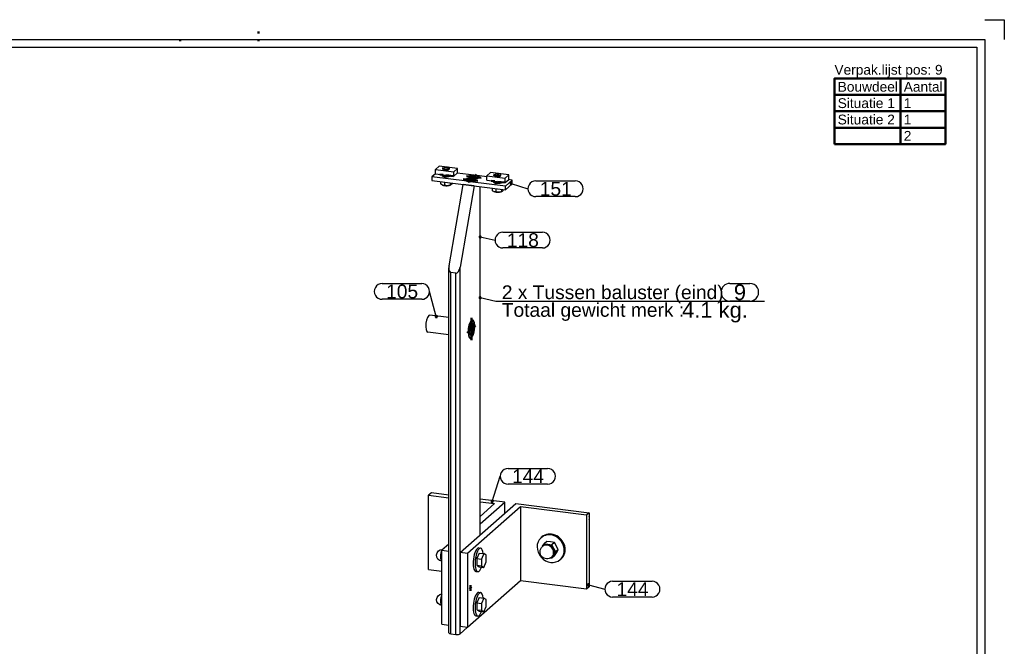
# Model space of a CAD drawing. Header units: millimetres. Extents: x -8 to 412, y -361 to -64.
# Tile 5 of 5: x 161 to 412, y -223 to -64. Entities that reach past the tile are written whole.
import ezdxf
from ezdxf.enums import TextEntityAlignment as Align

# ---------------------------------------------------------------- set-up
doc = ezdxf.new("R2010")
doc.units = ezdxf.units.MM
doc.linetypes.add('DOT', pattern=[2, 0.5, -1.5])
doc.linetypes.add('STRICHPUNKT2', pattern=[18.5, 10, -4, 0.5, -4])
doc.layers.get('0').update_dxf_attribs({"linetype": 'CONTINUOUS'})
for name, color, linetype in [('DIM49', 4, 'CONTINUOUS'), ('LE_GREEN', 3, 'CONTINUOUS'), ('LE_RED', 1, 'CONTINUOUS'), ('TXT_ALL', 7, 'CONTINUOUS'), ('TXT_DIM49', 2, 'CONTINUOUS'), ('TXT_YELLOW', 2, 'CONTINUOUS')]:
    doc.layers.add(name, color=color, linetype=linetype)
doc.layers.add('LE_ALL', color=7, linetype='CONTINUOUS', lineweight=50)
doc.styles.add('ARIAL', font='arial.ttf')

# ---------------------------------------------------------------- blocks, each defined once
blk = doc.blocks.new('VERPAK-P9_00006', base_point=(368.77, -95.26))
at = {"layer": 'LE_ALL', "color": 8}
for p, q in [((385.6, -78.59), (385.6, -95.26)), ((368.77, -82.76), (397.05, -82.76)), ((368.77, -86.92), (397.05, -86.92)), ((368.77, -91.09), (397.05, -91.09))]:
    blk.add_line(p, q, dxfattribs=at)
blk.add_lwpolyline([(368.77, -95.26), (397.05, -95.26), (397.05, -78.59), (368.77, -78.59)], close=True, dxfattribs=at)
at = {"layer": 'TXT_YELLOW', "style": 'ARIAL'}
blk.add_text('Verpak.lijst pos: 9', height=2.5, dxfattribs=at).set_placement((368.77, -77.59))
for s, p in [('Bouwdeel', (369.6, -80.67)), ('Aantal', (386.43, -80.67)), ('Situatie 1', (369.6, -84.84)), ('1', (386.43, -84.84)), ('Situatie 2', (369.6, -89.01)), ('1', (386.43, -89.01)), ('2', (386.43, -93.17))]:
    blk.add_text(s, height=2.5, dxfattribs=at).set_placement(p, align=Align.MIDDLE_LEFT)
blk = doc.blocks.new('DINA3_00002', base_point=(405.05, -353.59))
for p, q in [((407.05, -68.59), (407.05, -355.59)), ((-0.95, -70.59), (405.05, -70.59)), ((405.05, -70.59), (405.05, -353.59))]:
    blk.add_line(p, q)
for points in [[(407.05, -63.59), (412.05, -63.59), (412.05, -68.59)], [(-2.95, -355.59), (-2.95, -68.59), (407.05, -68.59)]]:
    blk.add_lwpolyline(points)
at = {"layer": 'LE_ALL', "linetype": 'DOT'}
for p, q in [((222.05, -66.59), (222.05, -70.59)), ((202.05, -68.59), (202.05, -70.59))]:
    blk.add_line(p, q, dxfattribs=at)
blk.add_blockref('VERPAK-P9_00006', (368.77, -95.26))
blk = doc.blocks.new('_ZBL0010_00001')
blk.add_blockref('DINA3_00002', (405.05, -353.59))
blk = doc.blocks.new('SHAPE_00395', base_point=(278.5, -118.89))
at = {"layer": 'DIM49', "color": 3}
for p, q in [((284.3, -117.72), (294.36, -117.72)), ((278.76, -118.85), (278.24, -118.85)), ((278.3, -119.05), (278.71, -119.05)), ((278.61, -118.65), (278.39, -118.65)), ((278.5, -118.89), (282.3, -119.72)), ((294.36, -121.72), (284.3, -121.72))]:
    blk.add_line(p, q, dxfattribs=at)
blk.add_lwpolyline([(278.24, -118.9), (278.25, -118.97), (278.28, -119.03), (278.32, -119.08), (278.38, -119.12), (278.45, -119.14), (278.51, -119.15), (278.58, -119.14), (278.64, -119.11), (278.7, -119.06), (278.74, -119.01), (278.76, -118.94), (278.77, -118.88), (278.75, -118.81), (278.72, -118.75), (278.68, -118.69), (278.62, -118.65), (278.56, -118.63), (278.49, -118.62), (278.42, -118.64), (278.36, -118.67), (278.31, -118.71), (278.27, -118.77), (278.24, -118.83)], close=True, dxfattribs=at)
for centre, start_param, end_param in [((284.3, -119.72), 1.570796, 4.712389), ((294.36, -119.72), 4.712389, 7.853982)]:
    blk.add_ellipse(centre, major_axis=(2, 0), ratio=1, start_param=start_param, end_param=end_param, dxfattribs=at)
at = {"layer": 'TXT_ALL', "style": 'ARIAL'}
blk.add_text('118', height=3.5, dxfattribs=at).set_placement((285.3, -119.72), align=Align.MIDDLE_LEFT)
blk = doc.blocks.new('BALUSTER PROFIEL 80X15 R4_00033', base_point=(276.57, -139.98))
for p, q in [((270.57, -126.23), (274.17, -105.56)), ((276.98, -105.91), (273.37, -126.58)), ((276.98, -105.91), (274.17, -105.56)), ((278.47, -194.83), (278.47, -106.1)), ((278.52, -194.79), (278.52, -106.11)), ((270.52, -219.71), (270.52, -126.81)), ((273.37, -219.97), (273.37, -126.58)), ((272.34, -128.11), (271.03, -127.94)), ((271.03, -219.96), (271.03, -127.94)), ((272.34, -220.12), (272.34, -128.11)), ((271.03, -219.96), (272.34, -220.12)), ((273.37, -219.97), (275.22, -218.34))]:
    blk.add_line(p, q)
for centre, major_axis, ratio, start_param, end_param in [((271.32, -126.32), (-0.3, -1.62), 0.457637, 4.739885, 5.101252), ((271.32, -126.32), (-0.3, -1.62), 0.457637, 5.101252, 6.310682), ((272.63, -126.49), (-0.3, -1.62), 0.457637, 0.027496, 1.598293), ((276.27, -142.36), (-0.3, -2.38), 0.333333, 3.141593, 6.283185), ((276.27, -142.36), (-0.3, -2.38), 0.333333, 0, 3.141593), ((271.32, -219.71), (0.8, 0), 0.333333, 3.141593, 4.351022), ((272.63, -219.87), (0.8, 0), 0.333333, 4.351022, 5.921818)]:
    blk.add_ellipse(centre, major_axis=major_axis, ratio=ratio, start_param=start_param, end_param=end_param)
blk.add_blockref('SHAPE_00395', (278.5, -118.89))
blk = doc.blocks.new('_00035', base_point=(276.84, -142.44))
at = {"layer": 'LE_ALL', "color": 1, "linetype": 'STRICHPUNKT2'}
for p, q in [((276.27, -142.36), (276.27, -139.54)), ((276.27, -142.36), (275.21, -143.3)), ((276.84, -142.44), (275.74, -142.3)), ((276.27, -142.36), (277.33, -141.43)), ((276.27, -142.36), (276.27, -145.19))]:
    blk.add_line(p, q, dxfattribs=at)
blk = doc.blocks.new('_00034')
blk.add_blockref('_00035', (276.84, -142.44))
blk = doc.blocks.new('BALUSTER PROFIEL 80X15 R4_00032')
for name, p in [('BALUSTER PROFIEL 80X15 R4_00033', (276.57, -139.98)), ('_00034', (0, 0))]:
    blk.add_blockref(name, p)
blk = doc.blocks.new('SHAPE_00387', base_point=(281.58, -186.24))
at = {"layer": 'DIM49', "color": 3}
for p, q in [((285.63, -177.85), (295.7, -177.85)), ((281.58, -186.24), (283.63, -179.85)), ((295.7, -181.85), (285.63, -181.85)), ((281.84, -186.21), (281.33, -186.21)), ((281.79, -186.41), (281.38, -186.41)), ((281.69, -186.01), (281.47, -186.01))]:
    blk.add_line(p, q, dxfattribs=at)
blk.add_lwpolyline([(281.57, -186.51), (281.64, -186.5), (281.7, -186.48), (281.76, -186.44), (281.81, -186.39), (281.83, -186.32), (281.85, -186.26), (281.84, -186.19), (281.82, -186.12), (281.78, -186.07), (281.73, -186.02), (281.66, -185.99), (281.6, -185.98), (281.53, -185.99), (281.46, -186.01), (281.41, -186.05), (281.36, -186.1), (281.33, -186.16), (281.32, -186.23), (281.33, -186.3), (281.35, -186.36), (281.39, -186.42), (281.44, -186.47), (281.5, -186.5)], close=True, dxfattribs=at)
for centre, start_param, end_param in [((285.63, -179.85), 1.570796, 4.712389), ((295.7, -179.85), 4.712389, 7.853982)]:
    blk.add_ellipse(centre, major_axis=(2, 0), ratio=1, start_param=start_param, end_param=end_param, dxfattribs=at)
at = {"layer": 'TXT_ALL', "style": 'ARIAL'}
blk.add_text('144', height=3.5, dxfattribs=at).set_placement((286.63, -179.85), align=Align.MIDDLE_LEFT)
blk = doc.blocks.new('Hoeklijn 200x100x10_00037', base_point=(278.52, -191.96))
for p, q in [((266.07, -184.08), (265.37, -184.7)), ((265.37, -184.7), (270.52, -185.35)), ((265.37, -203.56), (265.37, -184.7)), ((270.52, -184.64), (266.07, -184.08)), ((284.78, -186.43), (278.52, -185.64)), ((278.52, -186.36), (282.2, -186.82)), ((278.52, -191.96), (284.78, -186.43)), ((282.2, -186.82), (278.52, -190.07)), ((284.78, -189.26), (284.78, -186.43)), ((270.52, -197.13), (268.77, -198.67)), ((268.77, -198.67), (270.52, -198.89)), ((268.77, -217.53), (268.77, -198.67)), ((265.37, -203.56), (268.77, -203.98)), ((268.77, -217.53), (270.52, -217.75))]:
    blk.add_line(p, q)
blk.add_blockref('SHAPE_00387', (281.58, -186.24))
blk = doc.blocks.new('Hoeklijn 200x100x10_00036')
blk.add_blockref('Hoeklijn 200x100x10_00037', (278.52, -191.96))
blk = doc.blocks.new('SHAPE_00389', base_point=(306.08, -207.52))
at = {"layer": 'DIM49', "color": 3}
for p, q in [((306.34, -207.48), (305.83, -207.48)), ((305.88, -207.68), (306.29, -207.68)), ((306.19, -207.28), (305.97, -207.28)), ((306.08, -207.52), (310.26, -208.6)), ((312.26, -206.6), (322.32, -206.6)), ((322.32, -210.6), (312.26, -210.6))]:
    blk.add_line(p, q, dxfattribs=at)
blk.add_lwpolyline([(305.82, -207.52), (305.83, -207.59), (305.86, -207.65), (305.9, -207.71), (305.95, -207.75), (306.02, -207.77), (306.09, -207.78), (306.15, -207.77), (306.22, -207.74), (306.27, -207.7), (306.31, -207.65), (306.34, -207.58), (306.35, -207.52), (306.34, -207.45), (306.31, -207.38), (306.27, -207.33), (306.21, -207.29), (306.15, -207.26), (306.08, -207.25), (306.01, -207.26), (305.95, -207.29), (305.9, -207.33), (305.85, -207.39), (305.83, -207.45)], close=True, dxfattribs=at)
for centre, start_param, end_param in [((312.26, -208.6), 1.570796, 4.712389), ((322.32, -208.6), 4.712389, 7.853982)]:
    blk.add_ellipse(centre, major_axis=(2, 0), ratio=1, start_param=start_param, end_param=end_param, dxfattribs=at)
at = {"layer": 'TXT_ALL', "style": 'ARIAL'}
blk.add_text('144', height=3.5, dxfattribs=at).set_placement((313.26, -208.6), align=Align.MIDDLE_LEFT)
blk = doc.blocks.new('Hoeklijn 200x100x10_00039', base_point=(275.96, -208.8))
for p, q in [((273.45, -199.26), (287.59, -186.79)), ((288.75, -187.65), (275.32, -199.49)), ((287.59, -186.79), (306.3, -189.14)), ((288.75, -187.65), (288.75, -206.5)), ((305.59, -189.77), (288.75, -187.65)), ((306.3, -189.14), (305.59, -189.77)), ((305.59, -189.77), (305.59, -208.62)), ((275.32, -199.49), (275.32, -218.35)), ((288.75, -206.5), (275.32, -218.35)), ((305.59, -208.62), (288.75, -206.5)), ((275.32, -218.35), (273.45, -218.12))]:
    blk.add_line(p, q)
for points in [[(306.3, -189.14), (306.3, -208), (305.59, -208.62)], [(275.32, -199.49), (273.45, -199.26), (273.45, -218.12)]]:
    blk.add_lwpolyline(points)
for start_param, end_param in [(3.141593, 6.283185), (0, 3.141593)]:
    blk.add_ellipse((276.02, -208.3), major_axis=(-0.062, -0.496), ratio=0.333333, start_param=start_param, end_param=end_param)
blk.add_blockref('SHAPE_00389', (306.08, -207.52))
blk = doc.blocks.new('_00041', base_point=(275.86, -208.28))
at = {"layer": 'LE_ALL', "color": 1, "linetype": 'STRICHPUNKT2'}
for p, q in [((276.02, -208.3), (276.02, -207.59)), ((276.02, -208.3), (276.29, -208.07)), ((276.02, -208.3), (275.76, -208.53)), ((275.86, -208.28), (276.26, -208.33)), ((276.02, -208.3), (276.02, -209.01))]:
    blk.add_line(p, q, dxfattribs=at)
blk = doc.blocks.new('_00040')
blk.add_blockref('_00041', (275.86, -208.28))
blk = doc.blocks.new('Hoeklijn 200x100x10_00038')
for name, p in [('Hoeklijn 200x100x10_00039', (275.96, -208.8)), ('_00040', (0, 0))]:
    blk.add_blockref(name, p)
blk = doc.blocks.new('SHAPE_00391', base_point=(267.33, -139.2))
at = {"layer": 'DIM49', "color": 3}
for p, q in [((253.54, -130.79), (263.61, -130.79)), ((267.33, -139.2), (265.61, -132.79)), ((263.61, -134.79), (253.54, -134.79)), ((267.59, -139.17), (267.07, -139.17)), ((267.54, -139.37), (267.13, -139.37)), ((267.44, -138.97), (267.22, -138.97))]:
    blk.add_line(p, q, dxfattribs=at)
blk.add_lwpolyline([(267.46, -139.43), (267.52, -139.39), (267.56, -139.33), (267.59, -139.27), (267.6, -139.2), (267.59, -139.13), (267.56, -139.07), (267.52, -139.02), (267.46, -138.97), (267.4, -138.95), (267.33, -138.94), (267.26, -138.95), (267.2, -138.97), (267.15, -139.02), (267.1, -139.07), (267.08, -139.13), (267.07, -139.2), (267.08, -139.27), (267.1, -139.33), (267.15, -139.39), (267.2, -139.43), (267.26, -139.46), (267.33, -139.47), (267.4, -139.46)], close=True, dxfattribs=at)
for centre, start_param, end_param in [((253.54, -132.79), 1.570796, 4.712389), ((263.61, -132.79), 4.712389, 7.853982)]:
    blk.add_ellipse(centre, major_axis=(2, 0), ratio=1, start_param=start_param, end_param=end_param, dxfattribs=at)
at = {"layer": 'TXT_ALL', "style": 'ARIAL'}
blk.add_text('105', height=3.5, dxfattribs=at).set_placement((254.54, -132.79), align=Align.MIDDLE_LEFT)
blk = doc.blocks.new('Precisie buis 22x3_00043', base_point=(276.07, -143.95))
for p, q in [((270.52, -139.42), (265.7, -138.81)), ((276.55, -140.18), (276.23, -140.14)), ((270.52, -143.86), (265.15, -143.18)), ((276, -144.55), (275.68, -144.51))]:
    blk.add_line(p, q)
for centre, major_axis, start_param, end_param in [((265.42, -141), (-0.28, -2.18), 3.141593, 6.283185), ((276.27, -142.36), (-0.28, -2.18), 3.141593, 6.283185), ((276.27, -142.36), (-0.28, -2.18), 0, 3.141593), ((276.27, -142.36), (-0.2, -1.59), 3.141593, 6.283185), ((276.27, -142.36), (-0.2, -1.59), 0, 3.141593)]:
    blk.add_ellipse(centre, major_axis=major_axis, ratio=0.333333, start_param=start_param, end_param=end_param)
blk.add_blockref('SHAPE_00391', (267.33, -139.2))
blk = doc.blocks.new('Precisie buis 22x3_00042')
blk.add_blockref('Precisie buis 22x3_00043', (276.07, -143.95))
blk = doc.blocks.new('SHAPE_00393', base_point=(286.42, -105.32))
at = {"layer": 'DIM49', "color": 3}
for p, q in [((286.68, -105.29), (286.16, -105.29)), ((286.53, -105.09), (286.31, -105.09)), ((286.42, -105.32), (290.69, -106.65)), ((292.69, -104.65), (302.75, -104.65)), ((286.21, -105.49), (286.62, -105.49)), ((302.75, -108.65), (292.69, -108.65))]:
    blk.add_line(p, q, dxfattribs=at)
blk.add_lwpolyline([(286.16, -105.31), (286.16, -105.38), (286.19, -105.44), (286.23, -105.5), (286.28, -105.54), (286.34, -105.57), (286.41, -105.59), (286.48, -105.58), (286.54, -105.56), (286.6, -105.52), (286.64, -105.46), (286.67, -105.4), (286.68, -105.33), (286.68, -105.26), (286.65, -105.2), (286.61, -105.14), (286.56, -105.1), (286.5, -105.07), (286.43, -105.06), (286.36, -105.07), (286.3, -105.09), (286.24, -105.13), (286.2, -105.18), (286.17, -105.24)], close=True, dxfattribs=at)
for centre, start_param, end_param in [((292.69, -106.65), 1.570796, 4.712389), ((302.75, -106.65), 4.712389, 7.853982)]:
    blk.add_ellipse(centre, major_axis=(2, 0), ratio=1, start_param=start_param, end_param=end_param, dxfattribs=at)
at = {"layer": 'TXT_ALL', "style": 'ARIAL'}
blk.add_text('151', height=3.5, dxfattribs=at).set_placement((293.69, -106.65), align=Align.MIDDLE_LEFT)
blk = doc.blocks.new('153.1.100 100 x 5 50 x 47 PM6_00045', base_point=(268.71, -103.19))
for p, q in [((267.12, -102.83), (266.22, -103.62)), ((276.94, -103.18), (272.67, -102.65)), ((275.84, -103.94), (275.94, -103.99)), ((284.93, -105.97), (275.98, -104.85)), ((277.11, -103.25), (276.94, -103.18)), ((276.96, -104.13), (277.08, -104.09)), ((277.75, -103.29), (277.56, -103.31)), ((280.21, -103.6), (277.75, -103.29)), ((286.7, -104.41), (284.93, -105.97)), ((286.7, -105.36), (284.93, -106.92)), ((286.7, -104.41), (285.76, -104.3)), ((286.7, -105.36), (286.7, -104.41)), ((284.93, -106.92), (284.93, -105.97))]:
    blk.add_line(p, q)
for points in [[(275.17, -104.74), (266.22, -103.62), (266.22, -104.56), (284.93, -106.92)], [(275.17, -104.74), (275.38, -104.82), (275.58, -104.86), (275.78, -104.87), (275.98, -104.85)]]:
    blk.add_lwpolyline(points)
for centre, major_axis, start_param, end_param in [((269.91, -103.19), (1.2, 0), 2.761161, 3.141593), ((269.91, -103.19), (1.2, 0), 3.141593, 5.940882), ((276.04, -104.39), (1.37, 0), 1.712902, 3.50296), ((276.04, -104.39), (1.37, 0), 3.50296, 4.029973), ((276.89, -103.64), (1.37, 0), 1.530478, 3.50296), ((276.89, -103.64), (1.37, 0), 3.50296, 3.847549), ((276.04, -104.39), (1.37, 0), 4.67207, 5.921818), ((276.89, -103.64), (1.37, 0), 4.854494, 5.921818), ((276.04, -104.39), (1.37, 0), 5.921818, 6.989142), ((276.89, -103.64), (1.37, 0), 5.921818, 7.171566), ((283.01, -104.84), (1.2, 0), 2.761161, 3.141593), ((283.01, -104.84), (1.2, 0), 3.141593, 5.940882)]:
    blk.add_ellipse(centre, major_axis=major_axis, ratio=0.333333, start_param=start_param, end_param=end_param)
blk.add_blockref('SHAPE_00393', (286.42, -105.32))
blk = doc.blocks.new('_00047', base_point=(282.21, -104.74))
at = {"layer": 'LE_ALL', "color": 1, "linetype": 'STRICHPUNKT2'}
for p, q in [((269.11, -103.09), (268.23, -102.98)), ((269.91, -103.19), (269.28, -103.75)), ((269.91, -103.19), (271.6, -103.4)), ((276.04, -104.39), (274.19, -104.16)), ((276.89, -103.64), (275.04, -103.41)), ((276.04, -104.39), (275.34, -105)), ((276.04, -104.39), (276.73, -103.78)), ((276.04, -103.82), (276.04, -104.53)), ((276.04, -104.39), (277.88, -104.62)), ((276.89, -103.64), (276.19, -104.26)), ((276.89, -103.64), (277.58, -103.03)), ((276.89, -103.08), (276.89, -103.78)), ((276.89, -103.64), (278.73, -103.87)), ((282.21, -104.74), (281.33, -104.63)), ((283.01, -104.84), (282.37, -105.4)), ((283.01, -104.84), (284.69, -105.05))]:
    blk.add_line(p, q, dxfattribs=at)
blk = doc.blocks.new('_00046')
blk.add_blockref('_00047', (282.21, -104.74))
blk = doc.blocks.new('153.1.100 100 x 5 50 x 47 PM6_00044')
for name, p in [('153.1.100 100 x 5 50 x 47 PM6_00045', (268.71, -103.19)), ('_00046', (0, 0))]:
    blk.add_blockref(name, p)
blk = doc.blocks.new('Carrosseriering (ISO 7093)-M10_00051', base_point=(278.63, -198.17))
for p, q in [((278.17, -198.11), (278.63, -198.17)), ((277.42, -204.06), (277.88, -204.12))]:
    blk.add_line(p, q)
at = {"layer": 'LE_GREEN'}
for centre, start_param, end_param in [((277.79, -201.08), 3.141593, 6.283185), ((278.26, -201.14), 3.141593, 6.283185), ((278.26, -201.14), 2.184704, 3.141593), ((278.26, -201.14), 6.283185, 7.240074)]:
    blk.add_ellipse(centre, major_axis=(-0.37, -2.98), ratio=0.333333, start_param=start_param, end_param=end_param, dxfattribs=at)
blk = doc.blocks.new('Carrosseriering (ISO 7093)-M10_00050')
blk.add_blockref('Carrosseriering (ISO 7093)-M10_00051', (278.63, -198.17))
blk = doc.blocks.new('Hoge dopmoer (DIN 1587)-M10_00053', base_point=(268.72, -201.45))
blk.add_lwpolyline([(268.77, -201.46), (268.72, -201.45, -0.939221), (268.9, -198.46, -0.015668), (269, -198.47)], format="xyb")
blk.add_ellipse((268.9, -199.96), major_axis=(-0.19, -1.49), ratio=0.333333, start_param=3.762957, end_param=6.283185)
blk = doc.blocks.new('Hoge dopmoer (DIN 1587)-M10_00052')
blk.add_blockref('Hoge dopmoer (DIN 1587)-M10_00053', (268.72, -201.45))
blk = doc.blocks.new('Zeskant tapbout-M10x50 (DIN 933)_00055', base_point=(277.69, -200.77))
for p, q in [((278.26, -199.4), (279.46, -199.55)), ((279.46, -199.55), (278.89, -200.92)), ((277.69, -200.77), (278.89, -200.92)), ((277.69, -202.51), (278.26, -202.88)), ((278.26, -202.88), (279.46, -203.04))]:
    blk.add_line(p, q)
for points in [[(278.26, -199.4), (277.69, -200.77), (277.69, -202.51), (278.89, -202.66)], [(279.46, -203.04), (280.02, -201.67), (280.02, -199.92), (279.46, -199.55)], [(278.89, -200.92), (278.89, -202.66), (279.46, -203.04)]]:
    blk.add_lwpolyline(points)
blk = doc.blocks.new('Zeskant tapbout-M10x50 (DIN 933)_00054')
blk.add_blockref('Zeskant tapbout-M10x50 (DIN 933)_00055', (277.69, -200.77))
blk = doc.blocks.new('Montage hoeklijn aan baluster_00049')
for name in ['Carrosseriering (ISO 7093)-M10_00050', 'Hoge dopmoer (DIN 1587)-M10_00052', 'Zeskant tapbout-M10x50 (DIN 933)_00054']:
    blk.add_blockref(name, (0, 0))
blk = doc.blocks.new('Carrosseriering (ISO 7093)-M10_00058', base_point=(278.63, -209.48))
for p, q in [((278.17, -209.42), (278.63, -209.48)), ((277.42, -215.37), (277.88, -215.43))]:
    blk.add_line(p, q)
at = {"layer": 'LE_GREEN'}
for centre, start_param, end_param in [((277.79, -212.4), 3.141593, 6.283185), ((278.26, -212.46), 3.141593, 6.283185), ((278.26, -212.46), 2.184704, 3.141593), ((278.26, -212.46), 6.283185, 7.240074)]:
    blk.add_ellipse(centre, major_axis=(-0.37, -2.98), ratio=0.333333, start_param=start_param, end_param=end_param, dxfattribs=at)
blk = doc.blocks.new('Carrosseriering (ISO 7093)-M10_00057')
blk.add_blockref('Carrosseriering (ISO 7093)-M10_00058', (278.63, -209.48))
blk = doc.blocks.new('Hoge dopmoer (DIN 1587)-M10_00060', base_point=(268.72, -212.77))
blk.add_lwpolyline([(268.77, -212.77), (268.72, -212.77, -0.897283), (268.77, -209.78)], format="xyb")
blk.add_ellipse((268.9, -211.28), major_axis=(-0.19, -1.49), ratio=0.333333, start_param=3.762957, end_param=6.283185)
blk = doc.blocks.new('Hoge dopmoer (DIN 1587)-M10_00059')
blk.add_blockref('Hoge dopmoer (DIN 1587)-M10_00060', (268.72, -212.77))
blk = doc.blocks.new('Zeskant tapbout-M10x50 (DIN 933)_00062', base_point=(277.69, -212.08))
for p, q in [((278.26, -210.71), (279.46, -210.87)), ((277.69, -212.08), (278.89, -212.23)), ((279.46, -210.87), (278.89, -212.23)), ((277.69, -213.83), (278.26, -214.2)), ((278.26, -214.2), (279.46, -214.35))]:
    blk.add_line(p, q)
for points in [[(278.26, -210.71), (277.69, -212.08), (277.69, -213.83), (278.89, -213.98)], [(278.89, -212.23), (278.89, -213.98), (279.46, -214.35)], [(279.46, -214.35), (280.02, -212.98), (280.02, -211.24), (279.46, -210.87)]]:
    blk.add_lwpolyline(points)
blk = doc.blocks.new('Zeskant tapbout-M10x50 (DIN 933)_00061')
blk.add_blockref('Zeskant tapbout-M10x50 (DIN 933)_00062', (277.69, -212.08))
blk = doc.blocks.new('Montage hoeklijn aan baluster_00056')
for name in ['Hoge dopmoer (DIN 1587)-M10_00059', 'Carrosseriering (ISO 7093)-M10_00057', 'Zeskant tapbout-M10x50 (DIN 933)_00061']:
    blk.add_blockref(name, (0, 0))
blk = doc.blocks.new('Carrosseriering M12 (ISO 7093 _ DIN 9021)_00065', base_point=(299.15, -200.85))
for p, q in [((294.02, -195.51), (294.26, -195.3)), ((298.92, -201.06), (299.15, -200.85))]:
    blk.add_line(p, q)
for centre, start_param, end_param in [((296.47, -198.28), 3.141593, 6.283185), ((296.47, -198.28), 0, 3.141593), ((296.7, -198.08), 0, 3.141593)]:
    blk.add_ellipse(centre, major_axis=(2.45, -2.77), ratio=0.881917, start_param=start_param, end_param=end_param)
blk = doc.blocks.new('Carrosseriering M12 (ISO 7093 _ DIN 9021)_00064')
blk.add_blockref('Carrosseriering M12 (ISO 7093 _ DIN 9021)_00065', (299.15, -200.85))
blk = doc.blocks.new('Hoge dopmoer (DIN 1587)-M12_00067', base_point=(296.74, -200.44))
for p, q in [((294.57, -197.56), (294.36, -197.74)), ((294.42, -197.69), (294.82, -197.06)), ((295.47, -196.49), (294.82, -197.06)), ((294.82, -197.06), (295.76, -197.21)), ((296.47, -196.58), (295.47, -196.49)), ((295.76, -197.21), (296.76, -197.31)), ((297.41, -196.73), (296.47, -196.58)), ((296.76, -200.7), (296.41, -200.67)), ((297.22, -199.94), (296.76, -200.7)), ((297.41, -200.12), (296.76, -200.7)), ((297.73, -199.13), (297.22, -199.94)), ((297.41, -200.12), (297.93, -199.31)), ((298.39, -198.55), (297.73, -199.13)), ((297.93, -199.31), (298.39, -198.55))]:
    blk.add_line(p, q)
blk.add_lwpolyline([(296.95, -200.26), (296.74, -200.44, -1), (294.36, -197.74)], format="xyb")
blk.add_lwpolyline([(298.39, -198.55), (297.93, -197.62), (297.41, -196.73), (296.76, -197.31), (297.22, -198.24), (297.73, -199.13)])
for centre, start_param, end_param in [((295.55, -199.09), 6.283185, 9.424778), ((295.76, -198.91), 2.356194, 3.141593), ((295.76, -198.91), 1.308997, 2.356194), ((295.76, -198.91), 6.283185, 6.544985), ((295.76, -198.91), 0.261799, 1.308997)]:
    blk.add_ellipse(centre, major_axis=(1.19, -1.35), ratio=0.881917, start_param=start_param, end_param=end_param)
blk = doc.blocks.new('Hoge dopmoer (DIN 1587)-M12_00066')
blk.add_blockref('Hoge dopmoer (DIN 1587)-M12_00067', (296.74, -200.44))
blk = doc.blocks.new('Draadstang-M12x140_00069', base_point=(306.3, -190.91))
blk.add_ellipse((305.45, -190.36), major_axis=(0.675, -0.765), ratio=0.881917, start_param=0.306148, end_param=1.264648)
blk = doc.blocks.new('Draadstang-M12x140_00068')
blk.add_blockref('Draadstang-M12x140_00069', (306.3, -190.91))
blk = doc.blocks.new('Montage baluster_00063')
for name in ['Draadstang-M12x140_00068', 'Carrosseriering M12 (ISO 7093 _ DIN 9021)_00064', 'Hoge dopmoer (DIN 1587)-M12_00066']:
    blk.add_blockref(name, (0, 0))
blk = doc.blocks.new('Verzonken kopbout (DIN 7991_ISO 10642)-M6x20_00072', base_point=(277.24, -103.54))
for p, q in [((275.69, -103.78), (275.69, -103.64)), ((276.81, -103.77), (276.81, -103.49)), ((277.24, -103.72), (277.24, -103.54)), ((278.09, -103.78), (278.09, -103.64))]:
    blk.add_line(p, q)
blk.add_lwpolyline([(277.24, -103.54), (276.81, -103.49), (276.45, -103.59), (276.53, -103.74), (276.96, -103.79), (277.32, -103.7)], close=True)
for centre, start_param, end_param in [((276.89, -103.64), 0, 3.141593), ((276.89, -103.64), 3.141593, 6.283185), ((276.89, -103.78), 3.141593, 3.422522), ((276.89, -103.78), 6.002256, 6.283185)]:
    blk.add_ellipse(centre, major_axis=(1.2, 0), ratio=0.333333, start_param=start_param, end_param=end_param)
blk = doc.blocks.new('Verzonken kopbout (DIN 7991_ISO 10642)-M6x20_00071')
blk.add_blockref('Verzonken kopbout (DIN 7991_ISO 10642)-M6x20_00072', (277.24, -103.54))
blk = doc.blocks.new('Verzonken kopbout (DIN 7991_ISO 10642)-M6x20_00074', base_point=(276.39, -104.29))
for p, q in [((274.84, -104.53), (274.84, -104.39)), ((275.96, -104.52), (275.96, -104.24)), ((276.39, -104.46), (276.39, -104.29)), ((277.24, -104.53), (277.24, -104.39))]:
    blk.add_line(p, q)
blk.add_lwpolyline([(276.39, -104.29), (275.96, -104.24), (275.61, -104.33), (275.68, -104.49), (276.11, -104.54), (276.47, -104.44)], close=True)
for centre, start_param, end_param in [((276.04, -104.39), 0, 3.141593), ((276.04, -104.39), 3.141593, 6.283185), ((276.04, -104.53), 3.141593, 3.422522), ((276.04, -104.53), 6.002256, 6.283185)]:
    blk.add_ellipse(centre, major_axis=(1.2, 0), ratio=0.333333, start_param=start_param, end_param=end_param)
blk = doc.blocks.new('Verzonken kopbout (DIN 7991_ISO 10642)-M6x20_00073')
blk.add_blockref('Verzonken kopbout (DIN 7991_ISO 10642)-M6x20_00074', (276.39, -104.29))
blk = doc.blocks.new('Montage strip op baluster_00070')
for name in ['Verzonken kopbout (DIN 7991_ISO 10642)-M6x20_00073', 'Verzonken kopbout (DIN 7991_ISO 10642)-M6x20_00071']:
    blk.add_blockref(name, (0, 0))
blk = doc.blocks.new('1011-2 Moerblok M8 SMALL_00077', base_point=(269.11, -101.59))
for p, q in [((268.03, -100.89), (267.12, -101.7)), ((267.12, -102.83), (267.12, -101.7)), ((267.12, -101.7), (271.79, -102.29)), ((267.12, -102.83), (271.79, -103.42)), ((272.71, -101.48), (268.03, -100.89)), ((271.79, -102.29), (272.71, -101.48)), ((271.79, -103.42), (271.79, -102.29)), ((271.79, -103.42), (272.71, -102.61)), ((272.71, -102.61), (272.71, -101.48))]:
    blk.add_line(p, q)
at = {"layer": 'LE_RED'}
blk.add_ellipse((269.91, -101.59), major_axis=(0.8, 0), ratio=0.333333, start_param=3.141593, end_param=5.658796, dxfattribs=at)
blk = doc.blocks.new('DIN 13-M8_00079', base_point=(269.11, -101.59))
at = {"layer": 'LE_RED'}
blk.add_ellipse((269.91, -101.59), major_axis=(0.8, 0), ratio=0.333333, start_param=3.141593, end_param=5.658796, dxfattribs=at)
blk = doc.blocks.new('DIN 13-M8_00078')
blk.add_blockref('DIN 13-M8_00079', (269.11, -101.59))
blk = doc.blocks.new('_00081', base_point=(269.91, -101.21))
at = {"layer": 'LE_ALL', "color": 1, "linetype": 'STRICHPUNKT2'}
for p, q in [((269.12, -101.49), (268.79, -101.45)), ((269.91, -101.21), (269.91, -101.42)), ((270.31, -101.23), (270.34, -101.21))]:
    blk.add_line(p, q, dxfattribs=at)
blk = doc.blocks.new('_00080')
blk.add_blockref('_00081', (269.91, -101.21))
blk = doc.blocks.new('1011-2 Moerblok M8 SMALL_00076')
for name, p in [('1011-2 Moerblok M8 SMALL_00077', (269.11, -101.59)), ('_00080', (0, 0)), ('DIN 13-M8_00078', (0, 0))]:
    blk.add_blockref(name, p)
blk = doc.blocks.new('Zeskant tapbout-M8x16 (DIN 933)_00083', base_point=(271.4, -105.21))
for p, q in [((268.43, -104.84), (268.43, -105.41)), ((269.38, -104.96), (269.38, -105.79)), ((270.86, -105.14), (270.86, -105.71)), ((270.99, -105.68), (270.94, -105.7))]:
    blk.add_line(p, q)
for points in [[(271.4, -105.21), (271.4, -105.24), (271.26, -105.45), (271.13, -105.59), (270.99, -105.68), (270.86, -105.71), (270.48, -105.82), (270.12, -105.86)], [(268.91, -105.71), (268.89, -105.7), (268.67, -105.58), (268.43, -105.41)], [(269.38, -105.79), (269.14, -105.77), (268.91, -105.71)], [(270.12, -105.86), (269.77, -105.85), (269.38, -105.79)]]:
    blk.add_lwpolyline(points)
for centre, major_axis, start_param, end_param in [((269.91, -101.42), (0.68, 0), 0, 3.141593), ((269.91, -101.42), (0.68, 0), 3.141593, 6.283185), ((269.91, -105.43), (1.3, 0), 3.800651, 3.827423), ((269.91, -105.43), (1.3, 0), 3.827423, 4.874621), ((269.91, -105.43), (1.3, 0), 4.874621, 5.624127)]:
    blk.add_ellipse(centre, major_axis=major_axis, ratio=0.333333, start_param=start_param, end_param=end_param)
blk = doc.blocks.new('GEWINDE_00085', base_point=(270.71, -101.53))
for p, q in [((269.11, -101.59), (269.11, -101.53)), ((269.17, -101.44), (269.28, -101.34)), ((270.66, -101.44), (270.55, -101.34)), ((270.71, -101.59), (270.71, -101.53)), ((269.11, -103.49), (269.11, -103.08)), ((270.71, -103.49), (270.71, -103.28))]:
    blk.add_line(p, q)
for start_param, end_param in [(2.780226, 3.141593), (3.141593, 6.283185), (0, 0.361367)]:
    blk.add_ellipse((269.91, -101.53), major_axis=(0.8, 0), ratio=0.333333, start_param=start_param, end_param=end_param)
at = {"layer": 'LE_RED'}
for p, q in [((269.23, -101.59), (269.23, -101.42)), ((270.59, -101.59), (270.59, -101.42)), ((269.23, -103.52), (269.23, -103.1)), ((270.59, -103.52), (270.59, -103.27))]:
    blk.add_line(p, q, dxfattribs=at)
for start_param, end_param in [(2.780226, 3.141593), (3.141593, 4.351022), (0.946407, 2.780226), (4.351022, 5.658796)]:
    blk.add_ellipse((269.91, -101.42), major_axis=(0.68, 0), ratio=0.333333, start_param=start_param, end_param=end_param, dxfattribs=at)
blk = doc.blocks.new('GEWINDE_00084')
blk.add_blockref('GEWINDE_00085', (270.71, -101.53))
blk = doc.blocks.new('Zeskant tapbout-M8x16 (DIN 933)_00082')
for name, p in [('Zeskant tapbout-M8x16 (DIN 933)_00083', (271.4, -105.21)), ('GEWINDE_00084', (0, 0))]:
    blk.add_blockref(name, p)
blk = doc.blocks.new('Montage handregel_00075')
for name in ['1011-2 Moerblok M8 SMALL_00076', 'Zeskant tapbout-M8x16 (DIN 933)_00082']:
    blk.add_blockref(name, (0, 0))
blk = doc.blocks.new('1011-2 Moerblok M8 SMALL_00088', base_point=(282.21, -103.24))
for p, q in [((281.13, -102.54), (280.21, -103.35)), ((285.81, -103.13), (281.13, -102.54)), ((280.21, -104.48), (280.21, -103.35)), ((280.21, -103.35), (284.89, -103.94)), ((280.21, -104.48), (284.89, -105.07)), ((284.89, -103.94), (285.81, -103.13)), ((284.89, -105.07), (284.89, -103.94)), ((284.89, -105.07), (285.81, -104.26)), ((285.81, -104.26), (285.81, -103.13))]:
    blk.add_line(p, q)
at = {"layer": 'LE_RED'}
blk.add_ellipse((283.01, -103.24), major_axis=(0.8, 0), ratio=0.333333, start_param=3.141593, end_param=5.658796, dxfattribs=at)
blk = doc.blocks.new('DIN 13-M8_00090', base_point=(282.21, -103.24))
at = {"layer": 'LE_RED'}
blk.add_ellipse((283.01, -103.24), major_axis=(0.8, 0), ratio=0.333333, start_param=3.141593, end_param=5.658796, dxfattribs=at)
blk = doc.blocks.new('DIN 13-M8_00089')
blk.add_blockref('DIN 13-M8_00090', (282.21, -103.24))
blk = doc.blocks.new('_00092', base_point=(283.01, -102.86))
at = {"layer": 'LE_ALL', "color": 1, "linetype": 'STRICHPUNKT2'}
for p, q in [((282.22, -103.14), (281.89, -103.1)), ((283.01, -102.86), (283.01, -103.07)), ((283.41, -102.88), (283.43, -102.86))]:
    blk.add_line(p, q, dxfattribs=at)
blk = doc.blocks.new('_00091')
blk.add_blockref('_00092', (283.01, -102.86))
blk = doc.blocks.new('1011-2 Moerblok M8 SMALL_00087')
for name, p in [('1011-2 Moerblok M8 SMALL_00088', (282.21, -103.24)), ('_00091', (0, 0)), ('DIN 13-M8_00089', (0, 0))]:
    blk.add_blockref(name, p)
blk = doc.blocks.new('Zeskant tapbout-M8x16 (DIN 933)_00094', base_point=(284.49, -106.86))
for p, q in [((281.53, -106.49), (281.53, -107.06)), ((282.48, -106.61), (282.48, -107.44)), ((283.96, -106.79), (283.96, -107.36)), ((284.08, -107.33), (284.04, -107.35))]:
    blk.add_line(p, q)
for points in [[(282, -107.36), (281.98, -107.35), (281.76, -107.23), (281.53, -107.06)], [(282.48, -107.44), (282.23, -107.42), (282, -107.36)], [(283.22, -107.51), (282.86, -107.5), (282.48, -107.44)], [(284.49, -106.86), (284.49, -106.89), (284.35, -107.1), (284.23, -107.24), (284.08, -107.33), (283.96, -107.36), (283.58, -107.47), (283.22, -107.51)]]:
    blk.add_lwpolyline(points)
for centre, major_axis, start_param, end_param in [((283.01, -103.07), (0.68, 0), 0, 3.141593), ((283.01, -103.07), (0.68, 0), 3.141593, 6.283185), ((283.01, -107.08), (1.3, 0), 3.800651, 3.827423), ((283.01, -107.08), (1.3, 0), 3.827423, 4.874621), ((283.01, -107.08), (1.3, 0), 4.874621, 5.624127)]:
    blk.add_ellipse(centre, major_axis=major_axis, ratio=0.333333, start_param=start_param, end_param=end_param)
blk = doc.blocks.new('GEWINDE_00096', base_point=(283.81, -103.18))
for p, q in [((282.21, -103.24), (282.21, -103.18)), ((282.21, -105.14), (282.21, -104.73)), ((282.26, -103.09), (282.37, -102.99)), ((283.76, -103.09), (283.65, -102.99)), ((283.81, -103.24), (283.81, -103.18)), ((283.81, -105.14), (283.81, -104.93))]:
    blk.add_line(p, q)
for start_param, end_param in [(2.780226, 3.141593), (3.141593, 6.283185), (0, 0.361367)]:
    blk.add_ellipse((283.01, -103.18), major_axis=(0.8, 0), ratio=0.333333, start_param=start_param, end_param=end_param)
at = {"layer": 'LE_RED'}
for p, q in [((282.33, -103.24), (282.33, -103.07)), ((282.33, -105.17), (282.33, -104.75)), ((283.69, -103.24), (283.69, -103.07)), ((283.69, -105.17), (283.69, -104.92))]:
    blk.add_line(p, q, dxfattribs=at)
for start_param, end_param in [(0.946407, 2.780226), (2.780226, 3.141593), (3.141593, 4.351022), (4.351022, 5.658796)]:
    blk.add_ellipse((283.01, -103.07), major_axis=(0.68, 0), ratio=0.333333, start_param=start_param, end_param=end_param, dxfattribs=at)
blk = doc.blocks.new('GEWINDE_00095')
blk.add_blockref('GEWINDE_00096', (283.81, -103.18))
blk = doc.blocks.new('Zeskant tapbout-M8x16 (DIN 933)_00093')
for name, p in [('Zeskant tapbout-M8x16 (DIN 933)_00094', (284.49, -106.86)), ('GEWINDE_00095', (0, 0))]:
    blk.add_blockref(name, p)
blk = doc.blocks.new('Montage handregel_00086')
for name in ['1011-2 Moerblok M8 SMALL_00087', 'Zeskant tapbout-M8x16 (DIN 933)_00093']:
    blk.add_blockref(name, (0, 0))
blk = doc.blocks.new('Montage_00048')
for name in ['Montage handregel_00075', 'Montage handregel_00086', 'Montage strip op baluster_00070', 'Montage baluster_00063', 'Montage hoeklijn aan baluster_00049', 'Montage hoeklijn aan baluster_00056']:
    blk.add_blockref(name, (0, 0))
blk = doc.blocks.new('SHAPE_00385', base_point=(278.5, -134.37))
at = {"layer": 'DIM49', "color": 3}
for p, q in [((342.14, -130.74), (347.21, -130.74)), ((278.76, -134.34), (278.24, -134.34)), ((278.3, -134.54), (278.71, -134.54)), ((278.61, -134.14), (278.39, -134.14)), ((278.5, -134.37), (282.52, -135.24)), ((282.52, -135.24), (350.96, -135.24)), ((347.21, -135.24), (342.14, -135.24))]:
    blk.add_line(p, q, dxfattribs=at)
blk.add_lwpolyline([(278.24, -134.39), (278.25, -134.46), (278.28, -134.52), (278.33, -134.57), (278.38, -134.61), (278.45, -134.63), (278.52, -134.64), (278.58, -134.63), (278.65, -134.6), (278.7, -134.55), (278.74, -134.49), (278.76, -134.43), (278.77, -134.36), (278.75, -134.29), (278.72, -134.23), (278.68, -134.18), (278.62, -134.14), (278.56, -134.12), (278.49, -134.11), (278.42, -134.12), (278.36, -134.15), (278.31, -134.2), (278.27, -134.25), (278.24, -134.32)], close=True, dxfattribs=at)
for centre, start_param, end_param in [((342.14, -132.99), 3.141593, 6.283185), ((347.21, -132.99), 0, 3.141593)]:
    blk.add_ellipse(centre, major_axis=(0, -2.25), ratio=1, start_param=start_param, end_param=end_param, dxfattribs=at)
at = {"layer": 'TXT_ALL', "color": 1, "style": 'ARIAL'}
for s, height, p in [('2 x Tussen baluster (eind)', 3.5, (284.02, -132.99)), ('9', 4, (343.14, -132.99))]:
    blk.add_text(s, height=height, dxfattribs=at).set_placement(p, align=Align.MIDDLE_LEFT)
at = {"layer": 'TXT_ALL', "style": 'ARIAL'}
blk.add_text('4.1 kg.', height=4, dxfattribs=at).set_placement((329.95, -137.49), align=Align.MIDDLE_LEFT)
at = {"layer": 'TXT_DIM49', "style": 'ARIAL'}
blk.add_text('Totaal gewicht merk :', height=3.5, dxfattribs=at).set_placement((284.02, -137.49), align=Align.MIDDLE_LEFT)
blk = doc.blocks.new('Tussen baluster (eind)_00031')
for name, p in [('153.1.100 100 x 5 50 x 47 PM6_00044', (0, 0)), ('Montage_00048', (0, 0)), ('BALUSTER PROFIEL 80X15 R4_00032', (0, 0)), ('Precisie buis 22x3_00042', (0, 0)), ('SHAPE_00385', (278.5, -134.37)), ('Hoeklijn 200x100x10_00036', (0, 0)), ('Hoeklijn 200x100x10_00038', (0, 0))]:
    blk.add_blockref(name, p)
blk = doc.blocks.new('_A3D0034_00030')
blk.add_blockref('Tussen baluster (eind)_00031', (0, 0))
blk = doc.blocks.new('_ANS0034_00029')
blk.add_blockref('_A3D0034_00030', (0, 0))

msp = doc.modelspace()

# ---------------------------------------------------------------- block references
for name in ['_ZBL0010_00001', '_ANS0034_00029']:
    msp.add_blockref(name, (0, 0))

doc.saveas('drawing.dxf')
